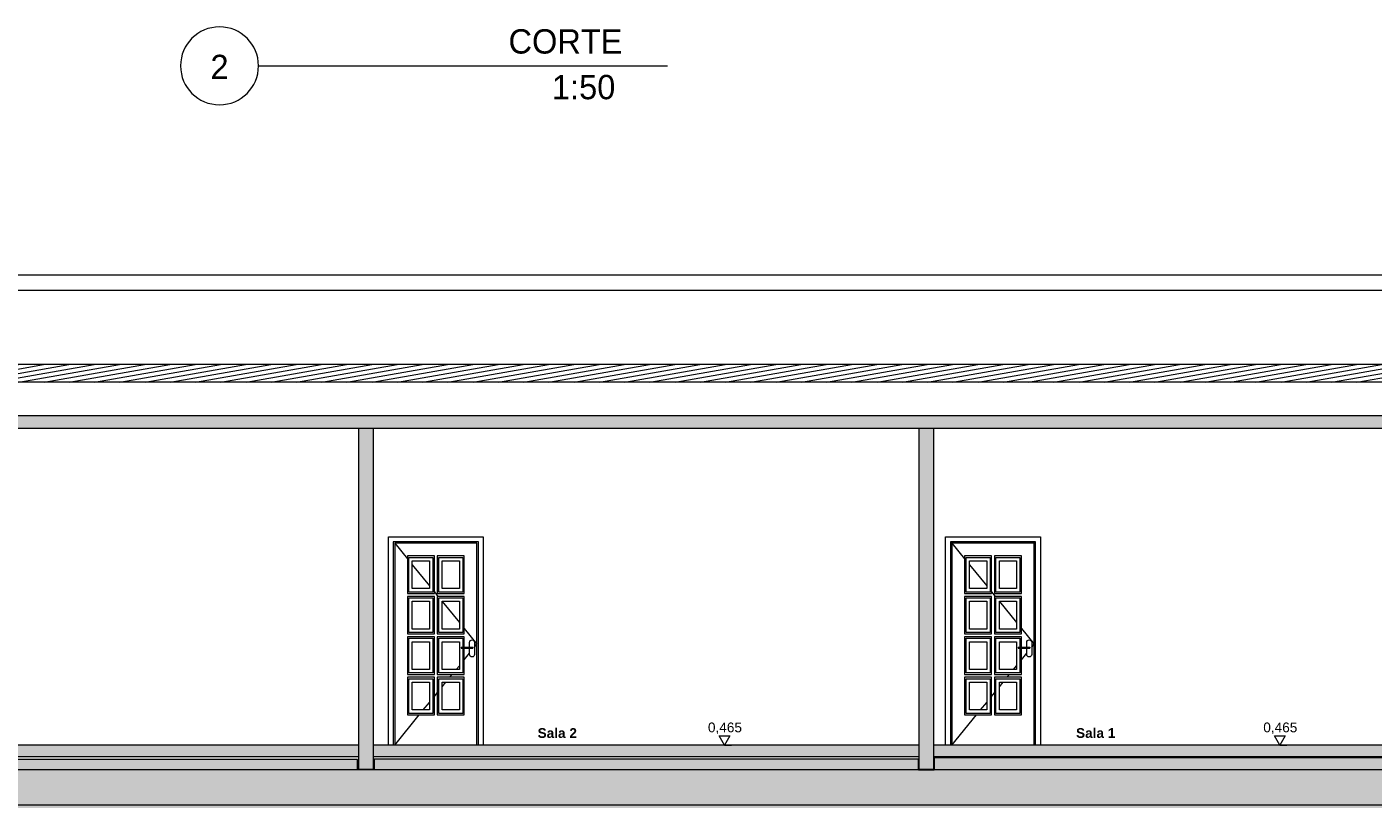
# Model space of a CAD drawing. Header units: millimetres. Extents: x 0 to 1357, y -1 to 841.
# Tile 32 of 43: x 600 to 876, y 519 to 680. Entities that reach past the tile are written whole.
import ezdxf
from ezdxf.enums import TextEntityAlignment as Align
from ezdxf.xclip import XClip

# ---------------------------------------------------------------- set-up
doc = ezdxf.new("R2010")
doc.units = ezdxf.units.MM
doc.header["$MEASUREMENT"] = 0
doc.header["$XCLIPFRAME"] = 0
doc.linetypes.add('Wipeout_Contour', pattern=[1000, 0, -1000])
for name, color, linetype in [('Anotação - Geral.2D', 7, 'Continuous'), ('Cobertura.ARQ', 7, 'Continuous'), ('Cotas - Geral.2D', 7, 'Continuous'), ('Desenho 2D - Geral', 7, 'Continuous'), ('Laje.ARQ', 7, 'Continuous'), ('Parede.ARQ', 7, 'Continuous')]:
    doc.layers.add(name, color=color, linetype=linetype)
doc.styles.add('GENERATED_STYLE_1', font='txt')
doc.styles.add('GENERATED_STYLE_2', font='txt')
doc.styles.add('GENERATED_STYLE_3', font='txt')
pattern_1 = [(0, (548.94, 532.153), (0, 7.79423), [0.4875, -4.0125]), (0, (551.19, 536.05), (0, 7.79423), [0.4875, -4.0125]), (60, (548.94, 532.153), (-6.75, 3.89711), [0.4875, -4.0125]), (60, (553.44, 532.153), (-6.75, 3.89711), [0.4875, -4.0125]), (120, (549.4276, 532.153), (6.75, 3.89711), [0.4875, -4.0125]), (120, (553.9276, 532.153), (6.75, 3.89711), [0.4875, -4.0125]), (0, (548.9401, 532.9028), (0, 1.5), [0, -1.5, 0, -2.25]), (45, (549.6901, 532.9028), (-1.06066, 1.06066), [0, -1.125, 0, -1.875])]

# ---------------------------------------------------------------- blocks, each defined once
blk = doc.blocks.new('Título Desenho Linear 21[1]', base_point=(631.53, 759.66))
at = {"color": 7, "linetype": 'Continuous', "lineweight": 0}
blk.add_line((647.53, 671.66), (731.53, 671.66), dxfattribs=at)
for start, end in [(0, 180), (180, 0)]:
    blk.add_arc((639.53, 671.66), 8, start, end, dxfattribs=at)
at = {"color": 7, "lineweight": 0, "style": 'GENERATED_STYLE_3'}
blk.add_attdef('AC_DrawingName', text='', height=5, dxfattribs=at).set_placement((722.26, 679.18), align=Align.TOP_RIGHT)
blk.add_attdef('DUMMY_186', text='', height=5, dxfattribs=at).set_placement((639.53, 671.43), align=Align.MIDDLE_CENTER)
blk.add_attdef('AC_DrawingScale', text='', height=5, dxfattribs=at).set_placement((720.79, 663.3), align=Align.BOTTOM_RIGHT)
blk = doc.blocks.new('Desenho_2_2', base_point=(548.94, 532.15))
at = {"layer": 'Parede.ARQ', "linetype": 'Continuous', "lineweight": 0}
for points in [[(668.09, 597.15), (668.09, 527.15), (671.09, 527.15), (671.09, 597.15)], [(783.09, 597.15), (783.09, 527.15), (786.09, 527.15), (786.09, 597.15)]]:
    blk.add_hatch(color=36, dxfattribs=at).paths.add_polyline_path(points)
at = {"layer": 'Cobertura.ARQ', "color": 8, "linetype": 'Continuous', "lineweight": 0}
blk.add_line((898.09, 625.52), (82.18, 625.52), dxfattribs=at)
at = {"layer": 'Cotas - Geral.2D', "color": 7, "linetype": 'Continuous', "lineweight": 0}
for p, q in [((742.13, 534.03), (744.3, 534.03)), ((856.15, 534.03), (858.32, 534.03))]:
    blk.add_line(p, q, dxfattribs=at)
at = {"layer": 'Desenho 2D - Geral', "color": 9, "linetype": 'Continuous', "lineweight": 0}
for p, q in [((671.27, 527.09), (667.89, 527.09)), ((786.22, 527), (783.02, 527))]:
    blk.add_line(p, q, dxfattribs=at)
at = {"layer": 'Laje.ARQ', "color": 8, "linetype": 'Continuous', "lineweight": 0}
blk.add_line((323.18, 519.85), (901.09, 519.85), dxfattribs=at)
at = {"layer": 'Parede.ARQ', "color": 8, "linetype": 'Continuous', "lineweight": 0}
for p, q in [((233.68, 628.75), (898.09, 628.75)), ((674.2, 574.89), (693.68, 574.89)), ((788.59, 574.89), (808.07, 574.89)), ((692.68, 573.89), (675.2, 573.89)), ((675.5, 573.59), (678.1, 570.4)), ((692.38, 573.59), (675.5, 573.59)), ((807.07, 573.89), (789.59, 573.89)), ((806.83, 573.65), (789.83, 573.65)), ((789.89, 573.59), (792.49, 570.4)), ((806.77, 573.59), (789.89, 573.59)), ((683.64, 570.99), (678.1, 570.99)), ((678.1, 570.99), (678.1, 563.28)), ((678.4, 563.58), (678.4, 570.69)), ((678.4, 570.69), (683.34, 570.69)), ((679.1, 564.28), (679.1, 569.99)), ((679.1, 569.99), (682.64, 569.99)), ((682.64, 569.99), (682.64, 564.28)), ((683.34, 570.69), (683.34, 563.58)), ((683.64, 563.28), (683.64, 570.99)), ((689.78, 570.99), (684.24, 570.99)), ((684.24, 570.99), (684.24, 563.28)), ((684.54, 563.58), (684.54, 570.69)), ((684.54, 570.69), (689.48, 570.69)), ((685.24, 564.28), (685.24, 569.99)), ((685.24, 569.99), (688.78, 569.99)), ((688.78, 569.99), (688.78, 564.28)), ((689.48, 570.69), (689.48, 563.58)), ((689.78, 563.28), (689.78, 570.99)), ((798.03, 570.99), (792.49, 570.99)), ((792.49, 570.99), (792.49, 563.28)), ((792.79, 563.58), (792.79, 570.69)), ((792.79, 570.69), (797.73, 570.69)), ((793.49, 564.28), (793.49, 569.99)), ((793.49, 569.99), (797.03, 569.99)), ((797.03, 569.99), (797.03, 564.28)), ((797.73, 570.69), (797.73, 563.58)), ((798.03, 563.28), (798.03, 570.99)), ((804.17, 570.99), (798.63, 570.99)), ((798.63, 570.99), (798.63, 563.28)), ((798.93, 563.58), (798.93, 570.69)), ((798.93, 570.69), (803.87, 570.69)), ((799.63, 564.28), (799.63, 569.99)), ((799.63, 569.99), (803.17, 569.99)), ((803.17, 569.99), (803.17, 564.28)), ((803.87, 570.69), (803.87, 563.58)), ((804.17, 563.28), (804.17, 570.99)), ((679.1, 569.17), (682.64, 564.83)), ((793.49, 569.17), (797.03, 564.83)), ((682.64, 564.28), (679.1, 564.28)), ((688.78, 564.28), (685.24, 564.28)), ((797.03, 564.28), (793.49, 564.28)), ((803.17, 564.28), (799.63, 564.28)), ((678.1, 563.28), (683.64, 563.28)), ((683.64, 562.68), (678.1, 562.68)), ((678.1, 562.68), (678.1, 554.97)), ((683.34, 563.58), (678.4, 563.58)), ((678.4, 555.27), (678.4, 562.38)), ((678.4, 562.38), (683.34, 562.38)), ((679.1, 555.97), (679.1, 561.68)), ((679.1, 561.68), (682.64, 561.68)), ((682.64, 561.68), (682.64, 555.97)), ((683.34, 562.38), (683.34, 555.27)), ((683.64, 563.6), (684.38, 562.68)), ((683.64, 554.97), (683.64, 562.68)), ((684.24, 563.28), (689.78, 563.28)), ((689.78, 562.68), (684.24, 562.68)), ((684.24, 562.68), (684.24, 554.97)), ((689.48, 563.58), (684.54, 563.58)), ((684.54, 555.27), (684.54, 562.38)), ((684.54, 562.38), (689.48, 562.38)), ((685.24, 555.97), (685.24, 561.68)), ((685.24, 561.68), (688.78, 561.68)), ((685.24, 561.64), (688.78, 557.29)), ((688.78, 561.68), (688.78, 555.97)), ((689.48, 562.38), (689.48, 555.27)), ((689.78, 554.97), (689.78, 562.68)), ((792.49, 563.28), (798.03, 563.28)), ((798.03, 562.68), (792.49, 562.68)), ((792.49, 562.68), (792.49, 554.97)), ((797.73, 563.58), (792.79, 563.58)), ((792.79, 555.27), (792.79, 562.38)), ((792.79, 562.38), (797.73, 562.38)), ((793.49, 555.97), (793.49, 561.68)), ((793.49, 561.68), (797.03, 561.68)), ((797.03, 561.68), (797.03, 555.97)), ((797.73, 562.38), (797.73, 555.27)), ((798.03, 563.6), (798.77, 562.68)), ((798.03, 554.97), (798.03, 562.68)), ((798.63, 563.28), (804.17, 563.28)), ((804.17, 562.68), (798.63, 562.68)), ((798.63, 562.68), (798.63, 554.97)), ((803.87, 563.58), (798.93, 563.58)), ((798.93, 555.27), (798.93, 562.38)), ((798.93, 562.38), (803.87, 562.38)), ((799.63, 555.97), (799.63, 561.68)), ((799.63, 561.68), (803.17, 561.68)), ((799.63, 561.64), (803.17, 557.29)), ((803.17, 561.68), (803.17, 555.97)), ((803.87, 562.38), (803.87, 555.27)), ((804.17, 554.97), (804.17, 562.68)), ((682.64, 555.97), (679.1, 555.97)), ((688.78, 555.97), (685.24, 555.97)), ((689.78, 556.06), (692.38, 552.87)), ((797.03, 555.97), (793.49, 555.97)), ((803.17, 555.97), (799.63, 555.97)), ((804.17, 556.06), (806.77, 552.87)), ((678.1, 554.97), (683.64, 554.97)), ((683.64, 554.37), (678.1, 554.37)), ((678.1, 554.37), (678.1, 546.66)), ((683.34, 555.27), (678.4, 555.27)), ((678.4, 546.96), (678.4, 554.07)), ((678.4, 554.07), (683.34, 554.07)), ((679.1, 547.66), (679.1, 553.37)), ((679.1, 553.37), (682.64, 553.37)), ((682.64, 553.37), (682.64, 547.66)), ((683.34, 554.07), (683.34, 546.96)), ((683.64, 546.66), (683.64, 554.37)), ((684.24, 554.97), (689.78, 554.97)), ((689.78, 554.37), (684.24, 554.37)), ((684.24, 554.37), (684.24, 546.66)), ((689.48, 555.27), (684.54, 555.27)), ((684.54, 546.96), (684.54, 554.07)), ((684.54, 554.07), (689.48, 554.07)), ((685.24, 547.66), (685.24, 553.37)), ((685.24, 553.37), (688.78, 553.37)), ((688.78, 553.37), (688.78, 547.66)), ((689.48, 554.07), (689.48, 552.25)), ((689.78, 552.25), (689.78, 554.37)), ((690.88, 553.25), (690.91, 553.44)), ((690.88, 552.25), (690.88, 553.25)), ((690.91, 553.44), (691.02, 553.61)), ((691.02, 553.61), (691.18, 553.71)), ((691.18, 553.71), (691.38, 553.75)), ((691.38, 553.75), (691.57, 553.71)), ((691.57, 553.71), (691.73, 553.61)), ((691.73, 553.61), (691.84, 553.44)), ((691.84, 553.44), (691.88, 553.25)), ((691.88, 553.25), (691.88, 550.75)), ((691.88, 552.26), (692.38, 552.87)), ((792.49, 554.97), (798.03, 554.97)), ((798.03, 554.37), (792.49, 554.37)), ((792.49, 554.37), (792.49, 546.66)), ((797.73, 555.27), (792.79, 555.27)), ((792.79, 546.96), (792.79, 554.07)), ((792.79, 554.07), (797.73, 554.07)), ((793.49, 547.66), (793.49, 553.37)), ((793.49, 553.37), (797.03, 553.37)), ((797.03, 553.37), (797.03, 547.66)), ((797.73, 554.07), (797.73, 546.96)), ((798.03, 546.66), (798.03, 554.37)), ((798.63, 554.97), (804.17, 554.97)), ((804.17, 554.37), (798.63, 554.37)), ((798.63, 554.37), (798.63, 546.66)), ((803.87, 555.27), (798.93, 555.27)), ((798.93, 546.96), (798.93, 554.07)), ((798.93, 554.07), (803.87, 554.07)), ((799.63, 547.66), (799.63, 553.37)), ((799.63, 553.37), (803.17, 553.37)), ((803.17, 553.37), (803.17, 547.66)), ((803.87, 554.07), (803.87, 552.25)), ((804.17, 552.25), (804.17, 554.37)), ((805.27, 553.25), (805.3, 553.44)), ((805.27, 552.25), (805.27, 553.25)), ((805.3, 553.44), (805.41, 553.61)), ((805.41, 553.61), (805.57, 553.71)), ((805.57, 553.71), (805.77, 553.75)), ((805.77, 553.75), (805.96, 553.71)), ((805.96, 553.71), (806.12, 553.61)), ((806.12, 553.61), (806.23, 553.44)), ((806.23, 553.44), (806.27, 553.25)), ((806.27, 553.25), (806.27, 550.75)), ((806.27, 552.26), (806.77, 552.87)), ((689.13, 552.25), (691.27, 552.25)), ((689.13, 552.25), (689.13, 552.05)), ((689.13, 552.05), (691.27, 552.05)), ((689.48, 552.05), (689.48, 546.96)), ((689.78, 546.66), (689.78, 552.05)), ((689.78, 549.68), (690.88, 551.03)), ((690.88, 550.75), (690.88, 552.05)), ((690.91, 550.56), (690.88, 550.75)), ((691.02, 550.4), (690.91, 550.56)), ((691.18, 550.29), (691.02, 550.4)), ((691.38, 550.25), (691.18, 550.29)), ((691.27, 552.25), (691.37, 552.25)), ((691.27, 552.05), (691.37, 552.05)), ((691.37, 552.25), (691.45, 552.25)), ((691.37, 552.05), (691.45, 552.05)), ((691.57, 550.29), (691.38, 550.25)), ((691.45, 552.25), (691.51, 552.25)), ((691.45, 552.05), (691.51, 552.05)), ((691.51, 552.25), (691.53, 552.25)), ((691.51, 552.05), (691.53, 552.05)), ((691.53, 552.25), (691.53, 552.05)), ((691.73, 550.4), (691.57, 550.29)), ((691.84, 550.56), (691.73, 550.4)), ((691.88, 550.75), (691.84, 550.56)), ((803.52, 552.25), (805.66, 552.25)), ((803.52, 552.25), (803.52, 552.05)), ((803.52, 552.05), (805.66, 552.05)), ((803.87, 552.05), (803.87, 546.96)), ((804.17, 546.66), (804.17, 552.05)), ((804.17, 549.68), (805.27, 551.03)), ((805.27, 550.75), (805.27, 552.05)), ((805.3, 550.56), (805.27, 550.75)), ((805.41, 550.4), (805.3, 550.56)), ((805.57, 550.29), (805.41, 550.4)), ((805.77, 550.25), (805.57, 550.29)), ((805.66, 552.25), (805.75, 552.25)), ((805.66, 552.05), (805.75, 552.05)), ((805.75, 552.25), (805.84, 552.25)), ((805.75, 552.05), (805.84, 552.05)), ((805.96, 550.29), (805.77, 550.25)), ((805.84, 552.25), (805.9, 552.25)), ((805.84, 552.05), (805.9, 552.05)), ((805.9, 552.25), (805.92, 552.25)), ((805.9, 552.05), (805.92, 552.05)), ((805.92, 552.25), (805.92, 552.05)), ((806.12, 550.4), (805.96, 550.29)), ((806.23, 550.56), (806.12, 550.4)), ((806.27, 550.75), (806.23, 550.56)), ((682.64, 547.66), (679.1, 547.66)), ((688.78, 547.66), (685.24, 547.66)), ((688.13, 547.66), (688.78, 548.45)), ((797.03, 547.66), (793.49, 547.66)), ((803.17, 547.66), (799.63, 547.66)), ((802.52, 547.66), (803.17, 548.45)), ((678.1, 546.66), (683.64, 546.66)), ((683.64, 546.06), (678.1, 546.06)), ((678.1, 546.06), (678.1, 538.35)), ((683.34, 546.96), (678.4, 546.96)), ((678.4, 538.65), (678.4, 545.76)), ((678.4, 545.76), (683.34, 545.76)), ((679.1, 539.35), (679.1, 545.06)), ((679.1, 545.06), (682.64, 545.06)), ((682.64, 545.06), (682.64, 539.35)), ((683.34, 545.76), (683.34, 538.65)), ((683.64, 538.35), (683.64, 546.06)), ((684.24, 546.66), (689.78, 546.66)), ((689.78, 546.06), (684.24, 546.06)), ((684.24, 546.06), (684.24, 538.35)), ((689.48, 546.96), (684.54, 546.96)), ((684.54, 538.65), (684.54, 545.76)), ((684.54, 545.76), (689.48, 545.76)), ((685.24, 544.11), (686.01, 545.06)), ((685.24, 539.35), (685.24, 545.06)), ((685.24, 545.06), (688.78, 545.06)), ((686.83, 546.06), (687.32, 546.66)), ((688.78, 545.06), (688.78, 539.35)), ((689.48, 545.76), (689.48, 538.65)), ((689.78, 538.35), (689.78, 546.06)), ((792.49, 546.66), (798.03, 546.66)), ((798.03, 546.06), (792.49, 546.06)), ((792.49, 546.06), (792.49, 538.35)), ((797.73, 546.96), (792.79, 546.96)), ((792.79, 538.65), (792.79, 545.76)), ((792.79, 545.76), (797.73, 545.76)), ((793.49, 539.35), (793.49, 545.06)), ((793.49, 545.06), (797.03, 545.06)), ((797.03, 545.06), (797.03, 539.35)), ((797.73, 545.76), (797.73, 538.65)), ((798.03, 538.35), (798.03, 546.06)), ((798.63, 546.66), (804.17, 546.66)), ((804.17, 546.06), (798.63, 546.06)), ((798.63, 546.06), (798.63, 538.35)), ((803.87, 546.96), (798.93, 546.96)), ((798.93, 538.65), (798.93, 545.76)), ((798.93, 545.76), (803.87, 545.76)), ((799.63, 544.11), (800.4, 545.06)), ((799.63, 539.35), (799.63, 545.06)), ((799.63, 545.06), (803.17, 545.06)), ((801.22, 546.06), (801.71, 546.66)), ((803.17, 545.06), (803.17, 539.35)), ((803.87, 545.76), (803.87, 538.65)), ((804.17, 538.35), (804.17, 546.06)), ((683.64, 542.14), (684.24, 542.88)), ((798.03, 542.14), (798.63, 542.88)), ((682.64, 539.35), (679.1, 539.35)), ((681.36, 539.35), (682.64, 540.92)), ((688.78, 539.35), (685.24, 539.35)), ((797.03, 539.35), (793.49, 539.35)), ((795.75, 539.35), (797.03, 540.92)), ((803.17, 539.35), (799.63, 539.35)), ((678.1, 538.35), (683.64, 538.35)), ((683.34, 538.65), (678.4, 538.65)), ((684.24, 538.35), (689.78, 538.35)), ((689.48, 538.65), (684.54, 538.65)), ((792.49, 538.35), (798.03, 538.35)), ((797.73, 538.65), (792.79, 538.65)), ((798.63, 538.35), (804.17, 538.35)), ((803.87, 538.65), (798.93, 538.65)), ((556.09, 527.15), (668.09, 527.15)), ((671.09, 527.15), (783.09, 527.15)), ((786.09, 527.15), (898.09, 527.15))]:
    blk.add_line(p, q, dxfattribs=at)
at = {"layer": 'Parede.ARQ', "color": 7, "linetype": 'Continuous', "lineweight": 0}
for p, q in [((671.09, 527.15), (668.09, 527.15)), ((786.09, 527.15), (783.09, 527.15))]:
    blk.add_line(p, q, dxfattribs=at)
at = {"layer": 'Anotação - Geral.2D', "color": 7, "linetype": 'Continuous', "lineweight": 0, "char_height": 2, "attachment_point": 2, "style": 'GENERATED_STYLE_2'}
for s, insert in [('\\A1;{\\pqc;\\fArial|b1|i0|c0|p38;Sala 2}', (708.87, 535.62)), ('\\A1;{\\pqc;\\fArial|b1|i0|c0|p38;Sala 1}', (819.41, 535.62))]:
    blk.add_mtext(s, dxfattribs=dict(at, insert=insert))
at = {"layer": 'Cotas - Geral.2D', "color": 7, "linetype": 'Continuous', "lineweight": 0, "char_height": 2, "width": 6.8389, "attachment_point": 7, "style": 'GENERATED_STYLE_1'}
for insert in [(739.8, 534.4), (853.82, 534.4)]:
    blk.add_mtext('\\A1;{\\pql;\\fArial|b0|i0|c0|p38;0,465}', dxfattribs=dict(at, insert=insert))
at = {"color": 254, "linetype": 'Wipeout_Contour', "lineweight": 0, "ltscale": 3397.194431}
blk.add_wipeout([(898.09, 606.66), (898.09, 610.3), (82.18, 610.3), (82.18, 606.66)], dxfattribs=at).dxf.layer = 'Cobertura.ARQ'
at = {"layer": 'Cobertura.ARQ', "linetype": 'Continuous', "lineweight": 0}
h = blk.add_hatch(dxfattribs=at)
h.set_pattern_fill('Madeira_0002', color=252, style=0, pattern_type=2)
h.set_pattern_definition([(10, (548.9401, 532.1528), (-0.1562834, 0.886327), [])])
h.paths.add_polyline_path([(898.09, 606.66), (898.09, 610.3), (82.18, 610.3), (82.18, 606.66)])
at = {"layer": 'Cobertura.ARQ', "color": 7, "linetype": 'Continuous', "lineweight": 0}
for p, q in [((898.09, 610.3), (82.18, 610.3)), ((898.09, 606.66), (82.18, 606.66))]:
    blk.add_line(p, q, dxfattribs=at)
at = {"color": 254, "linetype": 'Wipeout_Contour', "lineweight": 0, "ltscale": 3369.489805}
blk.add_wipeout([(900.49, 597.15), (900.49, 599.75), (79.78, 599.75), (79.78, 597.15)], dxfattribs=at).dxf.layer = 'Laje.ARQ'
at = {"color": 254, "linetype": 'Wipeout_Contour', "lineweight": 0, "ltscale": 3244.41391}
blk.add_wipeout([(668.09, 529.75), (668.09, 532.15), (556.09, 532.15), (556.09, 529.75)], dxfattribs=at).dxf.layer = 'Laje.ARQ'
at = {"color": 254, "linetype": 'Wipeout_Contour', "lineweight": 0, "ltscale": 3603.640692}
blk.add_wipeout([(783.09, 529.75), (783.09, 532.15), (671.09, 532.15), (671.09, 529.75)], dxfattribs=at).dxf.layer = 'Laje.ARQ'
at = {"color": 254, "linetype": 'Wipeout_Contour', "lineweight": 0, "ltscale": 3983.761208}
blk.add_wipeout([(898.09, 529.75), (898.09, 532.15), (786.09, 532.15), (786.09, 529.75)], dxfattribs=at).dxf.layer = 'Laje.ARQ'
at = {"layer": 'Desenho 2D - Geral', "linetype": 'Continuous', "lineweight": 0}
h = blk.add_hatch(dxfattribs=at)
h.set_pattern_fill('Terra_0002', color=52, style=0, pattern_type=2)
h.set_pattern_definition([(45, (548.94, 532.153), (-2.757716, 2.757716), []), (45, (548.021, 533.072), (-5.51543, 5.51543), []), (45, (547.102, 533.991), (-5.51543, 5.51543), []), (135, (546.1824, 534.9105), (0.9192388, 0.9192388), [3.9, -3.9])])
h.paths.add_polyline_path([(57.18, 519.2), (920.77, 519.2), (920.77, 527), (920.77, 529.42), (901.39, 529.42), (901.39, 527), (897.96, 527), (897.96, 529.49), (786.22, 529.49), (786.22, 527), (783.02, 527), (783.02, 529.25), (671.27, 529.25), (671.27, 527.09), (667.89, 527.09), (667.89, 529.21), (556.21, 529.21), (556.21, 527.09), (552.98, 527.09), (552.98, 529.12), (441.24, 529.12), (441.24, 527.09), (437.94, 527.09), (437.94, 529.17), (326.46, 529.17), (326.46, 526.97), (323.06, 526.97), (323.06, 529.37), (258.87, 529.37), (258.87, 526.97), (255.55, 526.97), (255.55, 529.33), (191.37, 529.33), (191.37, 526.97), (188.06, 526.97), (188.06, 529.26), (82.3, 529.26), (82.3, 526.91), (79.03, 526.91), (79.03, 529.66), (57.18, 529.66)])
at = {"layer": 'Laje.ARQ', "linetype": 'Continuous', "lineweight": 0}
h = blk.add_hatch(dxfattribs=at)
h.set_pattern_fill('Concreto_Celular_0002', color=83, style=0, pattern_type=2)
h.set_pattern_definition(pattern_1)
h.paths.add_polyline_path([(900.49, 597.15), (900.49, 599.75), (79.78, 599.75), (79.78, 597.15)])
h = blk.add_hatch(dxfattribs=at)
h.set_pattern_fill('Concreto_Celular_0002', color=83, style=0, pattern_type=2)
h.set_pattern_definition(pattern_1)
h.paths.add_polyline_path([(668.09, 529.75), (668.09, 532.15), (556.09, 532.15), (556.09, 529.75)])
h = blk.add_hatch(dxfattribs=at)
h.set_pattern_fill('Concreto_Celular_0002', color=83, style=0, pattern_type=2)
h.set_pattern_definition(pattern_1)
h.paths.add_polyline_path([(783.09, 529.75), (783.09, 532.15), (671.09, 532.15), (671.09, 529.75)])
h = blk.add_hatch(dxfattribs=at)
h.set_pattern_fill('Concreto_Celular_0002', color=83, style=0, pattern_type=2)
h.set_pattern_definition(pattern_1)
h.paths.add_polyline_path([(898.09, 529.75), (898.09, 532.15), (786.09, 532.15), (786.09, 529.75)])
at = {"layer": 'Cotas - Geral.2D', "color": 7, "linetype": 'Continuous', "lineweight": 0}
for p, q in [((743.22, 532.15), (742.13, 534.03)), ((744.3, 534.03), (743.22, 532.15)), ((857.24, 532.15), (856.15, 534.03)), ((858.32, 534.03), (857.24, 532.15)), ((743.22, 532.15), (741.81, 532.15)), ((743.22, 532.15), (744.62, 532.15)), ((857.24, 532.15), (855.83, 532.15)), ((857.24, 532.15), (858.64, 532.15))]:
    blk.add_line(p, q, dxfattribs=at)
at = {"layer": 'Desenho 2D - Geral', "color": 9, "linetype": 'Continuous', "lineweight": 0}
for p, q in [((667.89, 529.21), (556.21, 529.21)), ((667.89, 527.09), (667.89, 529.21)), ((783.02, 529.25), (671.27, 529.25)), ((671.27, 529.25), (671.27, 527.09)), ((783.02, 527), (783.02, 529.25)), ((897.96, 529.49), (786.22, 529.49)), ((786.22, 529.49), (786.22, 527))]:
    blk.add_line(p, q, dxfattribs=at)
at = {"layer": 'Laje.ARQ', "color": 7, "linetype": 'Continuous', "lineweight": 0}
for p, q in [((898.09, 599.75), (82.18, 599.75)), ((668.09, 597.15), (556.09, 597.15)), ((671.09, 597.15), (668.09, 597.15)), ((783.09, 597.15), (671.09, 597.15)), ((786.09, 597.15), (783.09, 597.15)), ((898.09, 597.15), (786.09, 597.15)), ((668.09, 532.15), (556.09, 532.15)), ((783.09, 532.15), (671.09, 532.15)), ((898.09, 532.15), (786.09, 532.15)), ((668.09, 529.75), (556.09, 529.75)), ((783.09, 529.75), (671.09, 529.75)), ((898.09, 529.75), (786.09, 529.75))]:
    blk.add_line(p, q, dxfattribs=at)
at = {"layer": 'Parede.ARQ', "color": 7, "linetype": 'Continuous', "lineweight": 0}
for p, q in [((668.09, 597.15), (668.09, 532.15)), ((671.09, 597.15), (671.09, 532.15)), ((783.09, 597.15), (783.09, 532.15)), ((786.09, 597.15), (786.09, 532.15)), ((668.09, 532.15), (668.09, 529.75)), ((671.09, 532.15), (671.09, 529.75)), ((783.09, 532.15), (783.09, 529.75)), ((786.09, 532.15), (786.09, 529.75)), ((668.09, 529.75), (668.09, 527.15)), ((671.09, 529.75), (671.09, 527.15)), ((783.09, 529.75), (783.09, 527.15)), ((786.09, 529.75), (786.09, 527.15))]:
    blk.add_line(p, q, dxfattribs=at)
at = {"layer": 'Parede.ARQ', "color": 8, "linetype": 'Continuous', "lineweight": 0}
for p, q in [((674.2, 532.15), (674.2, 574.89)), ((693.68, 574.89), (693.68, 532.15)), ((788.59, 532.15), (788.59, 574.89)), ((808.07, 574.89), (808.07, 532.15)), ((675.2, 573.89), (675.2, 532.15)), ((675.5, 573.59), (675.5, 532.15)), ((692.38, 532.15), (692.38, 573.59)), ((692.68, 532.15), (692.68, 573.89)), ((789.59, 573.89), (789.59, 532.15)), ((789.83, 573.65), (789.83, 532.15)), ((789.89, 573.59), (789.89, 532.15)), ((806.77, 532.15), (806.77, 573.59)), ((806.83, 532.15), (806.83, 573.65)), ((807.07, 532.15), (807.07, 573.89)), ((675.5, 532.15), (680.55, 538.35)), ((789.89, 532.15), (794.94, 538.35))]:
    blk.add_line(p, q, dxfattribs=at)

msp = doc.modelspace()

# ---------------------------------------------------------------- block references
at = {"color": 7, "linetype": 'Continuous', "lineweight": 0}
msp.add_blockref('Título Desenho Linear 21[1]', (631.53, 759.66), dxfattribs=at).add_auto_attribs({'AC_DrawingName': 'CORTE', 'AC_DrawingScale': '1:50', 'DUMMY_186': '2'})
ref = msp.add_blockref('Desenho_2_2', (548.94, 532.15), dxfattribs=at)
XClip(ref).set_block_clipping_path([(57.1811217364, 519.2004637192), (925.5755879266, 651.5107527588)])

doc.saveas('drawing.dxf')
